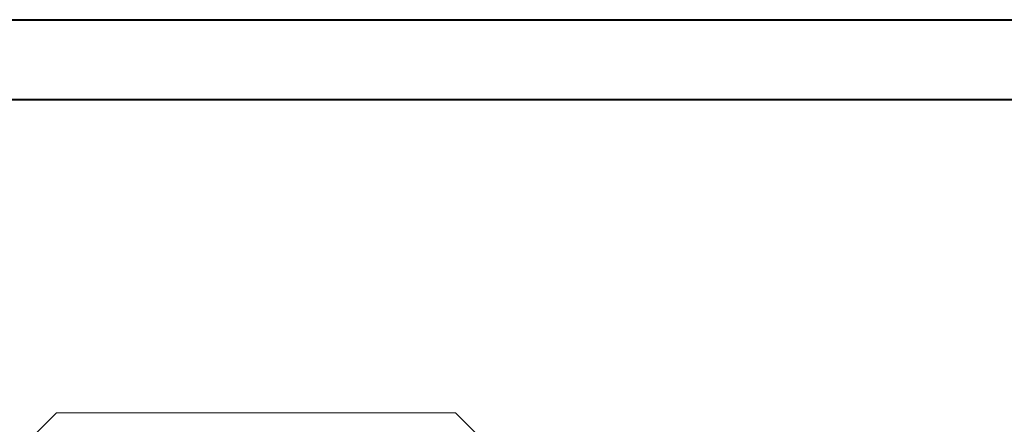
# Model space of a CAD drawing. Header units: millimetres. Extents: x 0 to 210, y 0 to 297.
# Tile 11 of 12: x 43 to 105, y 272 to 297. Entities that reach past the tile are written whole.
import ezdxf

# ---------------------------------------------------------------- set-up
doc = ezdxf.new("R2010")
doc.units = ezdxf.units.MM

msp = doc.modelspace()

# ---------------------------------------------------------------- linework, layer by layer
at = {"color": 7, "linetype": 'Continuous', "lineweight": 40}
for p, q in [((0.079, 297.215), (210.079, 297.215)), ((10.079, 292.215), (205.079, 292.215))]:
    msp.add_line(p, q, dxfattribs=at)
at = {"color": 7, "linetype": 'Continuous', "lineweight": 15}
for p, q in [((44.462, 271.362), (45.712, 272.612)), ((45.712, 272.612), (70.712, 272.612)), ((70.712, 272.612), (71.962, 271.362))]:
    msp.add_line(p, q, dxfattribs=at)

doc.saveas('drawing.dxf')
